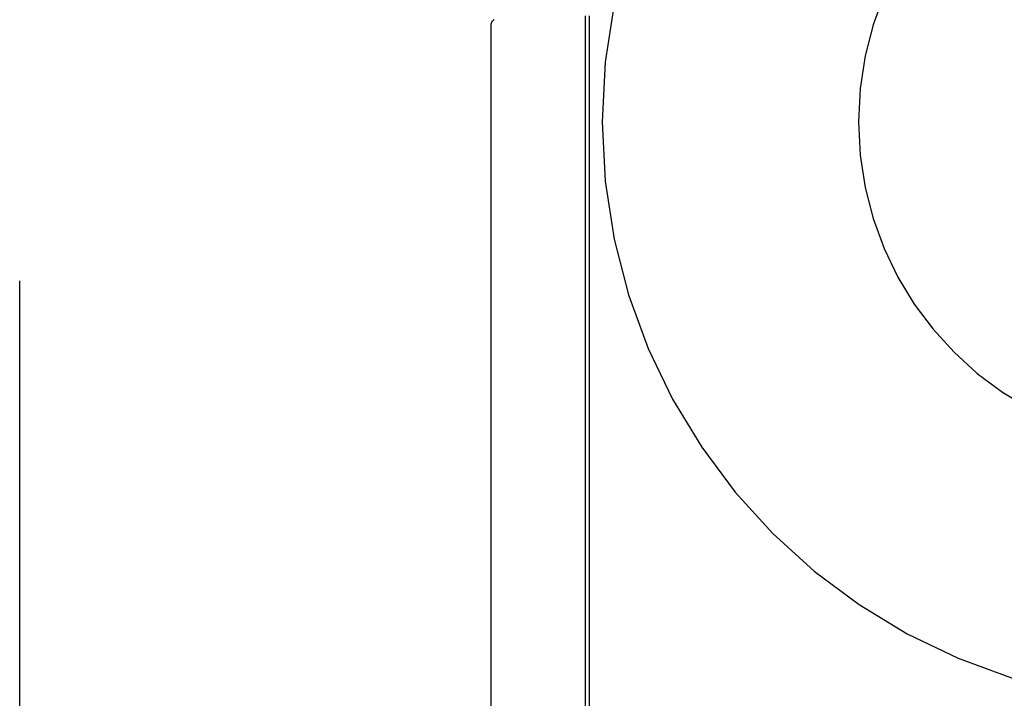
# Model space of a CAD drawing. Header units: inches. Extents: x 0 to 218, y 0 to 141.
# Tile 19 of 76: x 66.677 to 67.099, y 72.419 to 72.71. Entities that reach past the tile are written whole.
import ezdxf

# ---------------------------------------------------------------- set-up
doc = ezdxf.new("R2010")
doc.units = ezdxf.units.IN
doc.header["$LTSCALE"] = 11.987179
doc.header["$MEASUREMENT"] = 0
doc.linetypes.add('HIDDEN', pattern=[0.2, 0.1, -0.1])
doc.layers.add('DEFAULT_2', color=8, linetype='HIDDEN')

msp = doc.modelspace()

# ---------------------------------------------------------------- linework, layer by layer
at = {"layer": 'DEFAULT_2', "color": 8, "linetype": 'HIDDEN'}
for p, q in [((66.6768, 71.39946), (66.6768, 73.64946)), ((66.91958, 72.33696), (66.91958, 72.71196)), ((66.9213, 72.33696), (66.9213, 72.71196)), ((66.87912, 72.34039), (66.87912, 72.70853))]:
    msp.add_line(p, q, dxfattribs=at)
msp.add_lwpolyline([(66.88047, 72.71026), (66.88032, 72.71016), (66.88018, 72.71007), (66.88004, 72.70997), (66.87992, 72.70986), (66.87979, 72.70976), (66.87968, 72.70965), (66.87957, 72.70953), (66.87946, 72.7094), (66.87936, 72.70926), (66.87927, 72.70911), (66.8792, 72.70894), (66.87915, 72.70875), (66.87912, 72.70853)], dxfattribs=at)
for radius in [0.25, 0.14]:
    msp.add_arc((67.1768, 72.66646), radius, 90, 270, dxfattribs=at)

doc.saveas('drawing.dxf')
